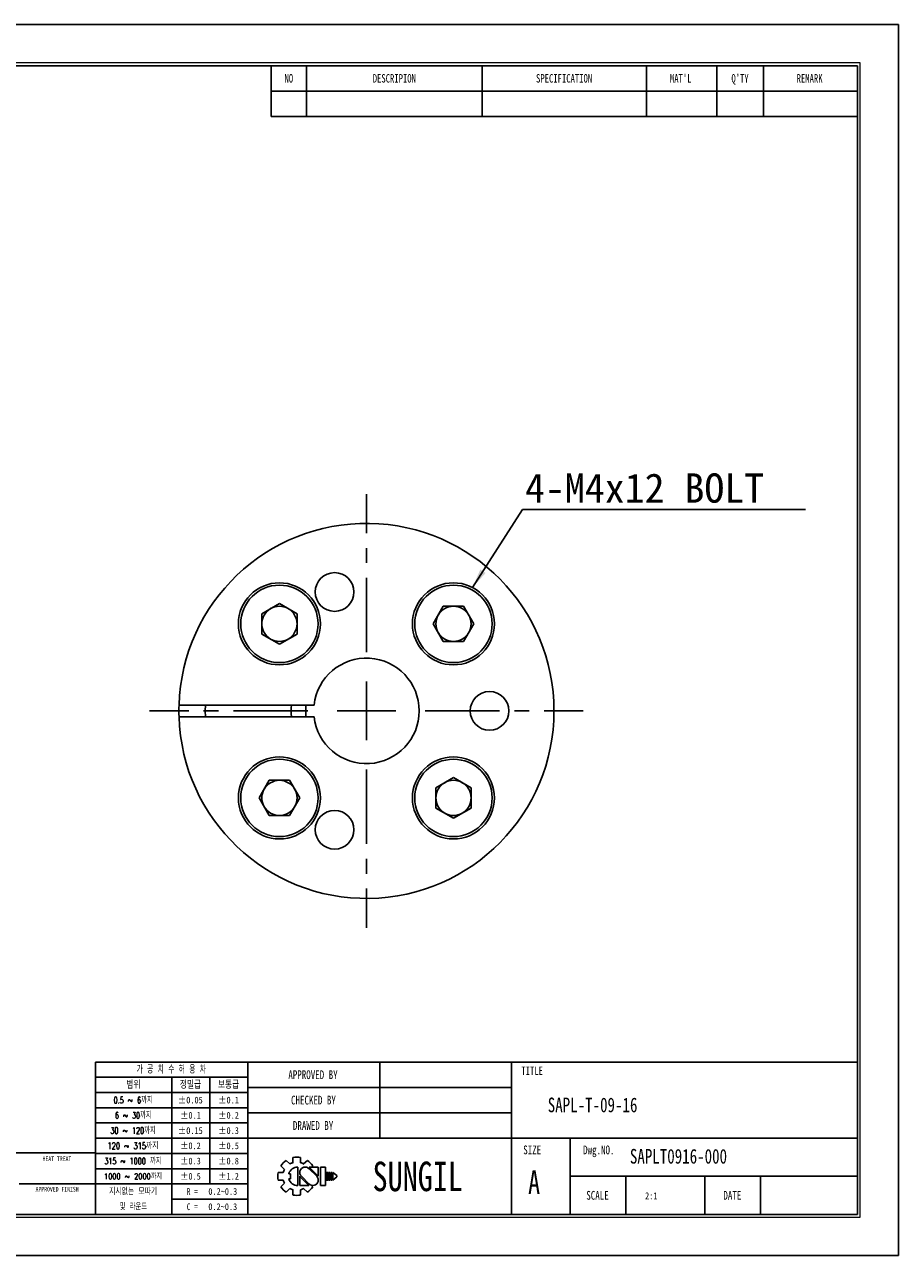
# Model space of a CAD drawing. Header units: millimetres. Extents: x 0 to 297, y 0 to 210.
# Tile 2 of 2: x 148 to 297, y 0 to 210. Entities that reach past the tile are written whole.
import ezdxf
from ezdxf.enums import TextEntityAlignment as Align

# ---------------------------------------------------------------- set-up
doc = ezdxf.new("R2010")
doc.units = ezdxf.units.MM
doc.header["$PDSIZE"] = -1
doc.linetypes.add('CENTERX2', pattern=[20.32, 12.7, -2.54, 2.54, -2.54])
doc.layers.add('문자', color=7, linetype='Continuous')
doc.layers.add('중심선', color=1, linetype='CENTERX2')
doc.layers.add('치수선', color=5, linetype='Continuous', lineweight=15)
doc.styles.add('SLDTEXTSTYLE0', font='TXT', dxfattribs={"width": 0.75})
doc.styles.add('SLDTEXTSTYLE1', font='TXT', dxfattribs={"width": 0.634615, "bigfont": 'bigfont'})
doc.styles.add('SLDTEXTSTYLE2', font='TXT', dxfattribs={"width": 0.75, "bigfont": 'bigfont'})
doc.styles.add('SLDTEXTSTYLE3', font='TXT', dxfattribs={"width": 0.694444, "bigfont": 'bigfont'})
doc.styles.add('SLDTEXTSTYLE4', font='TXT', dxfattribs={"width": 0.6875, "bigfont": 'bigfont'})
doc.styles.add('SLDTEXTSTYLE5', font='TXT', dxfattribs={"width": 0.7, "bigfont": 'bigfont'})
doc.styles.add('SLDTEXTSTYLE6', font='TXT', dxfattribs={"width": 0.692308, "bigfont": 'bigfont'})
doc.styles.add('SLDTEXTSTYLE7', font='TXT', dxfattribs={"width": 0.666667})
doc.dimstyles.new('SLDDIMSTYLE2', dxfattribs={"dimtxt": 0.18, "dimasz": 3.302, "dimexe": 0, "dimexo": 0.0625, "dimgap": 0, "dimtad": 0, "dimtih": 1, "dimtoh": 1, "dimdec": 0, "dimrnd": 1e-09, "dimzin": 0, "dimdsep": 46, "dimtxsty": 'Standard', "dimsah": 1, "dimcen": 0.09, "dimadec": 0, "dimazin": 0, "dimtfac": 3.302, "dimtdec": 0, "dimtofl": 0, "dimtmove": 0, "dimatfit": 3, "dimfxl": 1, "dimfrac": 2, "dimtolj": 1, "dimtzin": 0, "dimarcsym": 0})

# ---------------------------------------------------------------- blocks, each defined once
blk = doc.blocks.new('AAAA')
at = {"color": 250, "true_color": 0x191924}
for p, q in [((-298.87, 124.28), (-595.87, 124.28)), ((-298.87, -85.72), (-298.87, 124.28)), ((-595.87, -85.72), (-298.87, -85.72))]:
    blk.add_line(p, q, dxfattribs=at)
at = {"lineweight": 0}
for p, q in [((-305.37, 117.78), (-585.87, 117.78)), ((-305.37, -79.22), (-305.37, 117.78)), ((-585.87, -79.22), (-305.37, -79.22))]:
    blk.add_line(p, q, dxfattribs=at)
for p, q in [((-305.87, 117.28), (-585.37, 117.28)), ((-405.87, 117.28), (-405.87, 108.62)), ((-399.87, 117.28), (-399.87, 108.62)), ((-369.87, 117.28), (-369.87, 108.62)), ((-341.87, 117.28), (-341.87, 108.62)), ((-329.87, 117.28), (-329.87, 108.62)), ((-321.87, 117.28), (-321.87, 108.62)), ((-305.87, -78.72), (-305.87, 117.28)), ((-405.87, 112.95), (-305.87, 112.95)), ((-405.87, 108.62), (-305.87, 108.62)), ((-305.87, -52.72), (-435.87, -52.72)), ((-435.87, -52.72), (-435.87, -78.72)), ((-409.87, -52.72), (-409.87, -78.72)), ((-387.37, -52.72), (-387.37, -65.72)), ((-364.87, -52.72), (-364.87, -78.72)), ((-409.87, -55.32), (-435.87, -55.32)), ((-422.87, -55.32), (-422.87, -78.72)), ((-416.37, -55.32), (-416.37, -73.52)), ((-409.87, -57.92), (-435.87, -57.92)), ((-364.87, -57.05), (-409.87, -57.05)), ((-409.87, -60.52), (-435.87, -60.52)), ((-364.87, -61.38), (-409.87, -61.38)), ((-409.87, -63.12), (-435.87, -63.12)), ((-409.87, -65.72), (-435.87, -65.72)), ((-305.87, -65.72), (-409.87, -65.72)), ((-354.87, -65.72), (-354.87, -78.72)), ((-435.87, -68.22), (-533.87, -68.22)), ((-409.87, -68.32), (-435.87, -68.32)), ((-402.17, -69.02), (-402.17, -69.9)), ((-400.87, -69.02), (-400.87, -69.9)), ((-409.87, -70.92), (-435.87, -70.92)), ((-404.24, -70.42), (-403.62, -71.04)), ((-403.32, -69.5), (-402.7, -70.12)), ((-401.37, -70.64), (-401.37, -73.79)), ((-400.35, -70.12), (-399.72, -69.5)), ((-398.13, -72.22), (-399.46, -70.88)), ((-397.85, -72.19), (-399.4, -70.64)), ((-399.4, -70.64), (-397.85, -70.64)), ((-399.03, -70.64), (-398.81, -70.42)), ((-397.85, -70.64), (-397.85, -72.22)), ((-397.48, -70.64), (-397.48, -73.79)), ((-397.48, -70.64), (-396.61, -70.64)), ((-396.61, -70.64), (-396.61, -73.79)), ((-404.71, -71.57), (-403.84, -71.57)), ((-404.71, -71.57), (-403.84, -71.57)), ((-404.71, -72.86), (-403.84, -72.86)), ((-404.24, -74.01), (-403.62, -73.39)), ((-402.89, -71.78), (-402.59, -71.78)), ((-402.89, -72.65), (-402.59, -72.65)), ((-402.59, -71.78), (-402.59, -72.65)), ((-401.01, -72.22), (-401.01, -73.79)), ((-401.01, -72.24), (-399.45, -73.79)), ((-400.73, -72.22), (-399.39, -73.55)), ((-396.46, -71.57), (-396.46, -72.86)), ((-396.46, -71.57), (-396.24, -71.57)), ((-396.46, -72.86), (-396.24, -72.86)), ((-396.24, -71.57), (-396.24, -72.86)), ((-396.09, -71.57), (-396.09, -72.86)), ((-396.09, -71.57), (-395.88, -71.57)), ((-396.09, -72.86), (-395.88, -72.86)), ((-395.88, -71.57), (-395.88, -72.86)), ((-395.72, -71.57), (-395.72, -72.86)), ((-395.72, -71.57), (-395.51, -71.57)), ((-395.72, -72.86), (-395.51, -72.86)), ((-395.51, -71.57), (-395.51, -72.86)), ((-395.36, -71.57), (-395.36, -72.86)), ((-395.36, -71.57), (-394.71, -72.11)), ((-394.71, -72.32), (-395.36, -72.86)), ((-394.71, -72.11), (-394.71, -72.22)), ((-394.71, -72.11), (-394.71, -72.32)), ((-394.71, -72.22), (-394.71, -72.32)), ((-305.87, -72.22), (-354.87, -72.22)), ((-345.37, -72.22), (-345.37, -78.72)), ((-331.87, -72.22), (-331.87, -78.72)), ((-322.37, -72.22), (-322.37, -78.72)), ((-448.87, -73.52), (-435.87, -73.52)), ((-409.87, -73.52), (-435.87, -73.52)), ((-403.32, -74.93), (-402.7, -74.31)), ((-402.17, -74.53), (-402.17, -75.41)), ((-401.01, -73.79), (-399.45, -73.79)), ((-400.87, -74.53), (-400.87, -75.41)), ((-400.35, -74.31), (-399.72, -74.93)), ((-399.08, -73.74), (-398.81, -74.01)), ((-397.48, -73.79), (-396.61, -73.79)), ((-409.87, -76.12), (-422.87, -76.12)), ((-585.37, -78.72), (-305.87, -78.72))]:
    blk.add_line(p, q)
for centre, radius, start, end in [((-401.52, -72.22), 3.26, 78.4943, 101.5057), ((-401.52, -72.22), 3.26, 123.4943, 146.5057), ((-401.52, -72.22), 2.4, 150.6872, 164.3128), ((-401.37, -72.22), 1.58, 90, 164.0671), ((-401.52, -72.22), 2.4, 105.6872, 119.3128), ((-400.09, -71.56), 0.919, 43.2202, 225.8282), ((-401.52, -72.22), 2.4, 60.6872, 74.3128), ((-401.52, -72.22), 3.26, 33.4943, 56.5057), ((-401.52, -72.22), 3.26, 168.4943, 191.5057), ((-401.52, -72.22), 2.4, 195.6872, 209.3128), ((-401.37, -72.22), 1.58, 195.9329, 270), ((-398.77, -72.87), 0.919, 223.2202, 45.8282), ((-401.52, -72.22), 3.26, 213.4943, 236.5057), ((-401.52, -72.22), 2.4, 240.6872, 254.3128), ((-401.52, -72.22), 3.26, 258.4943, 281.5057), ((-401.52, -72.22), 2.4, 285.6872, 299.3128), ((-401.52, -72.22), 3.26, 303.4943, 326.5057)]:
    blk.add_arc(centre, radius, start, end)
for p in [(-387.37, -57.05), (-387.37, -61.38)]:
    blk.add_point(p)
at = {"color": 250, "true_color": 0x191924, "width": 0.75}
for tag, height, style, p in [('TITLE', 2.5, 'SLDTEXTSTYLE2', (-358.7, -62.04)), ('도번', 2.5, 'SLDTEXTSTYLE2', (-344.69, -70.81)), ('필렛', 1.15, 'SLDTEXTSTYLE0', (-416.62, -75.73)), ('SCALE', 1.2, 'SLDTEXTSTYLE0', (-342.09, -76.51)), ('DATE', 1.2, 'SLDTEXTSTYLE0', (-318.85, -76.56)), ('모따기', 1.15, 'SLDTEXTSTYLE0', (-416.62, -78.33))]:
    blk.add_attdef(tag, text='', height=height, dxfattribs=dict(at, style=style)).set_placement(p, align=Align.BOTTOM_LEFT)
at = {"layer": '문자', "attachment_point": 2}
for s, insert, char_height, style in [('NO', (-402.88, 115.84), 1.444, 'SLDTEXTSTYLE0'), ('DESCRIPION', (-384.88, 115.84), 1.444, 'SLDTEXTSTYLE0'), ('SPECIFICATION', (-355.91, 115.84), 1.444, 'SLDTEXTSTYLE0'), ("MAT'L", (-336.01, 115.84), 1.444, 'SLDTEXTSTYLE0'), ("Q'TY", (-325.89, 115.84), 1.444, 'SLDTEXTSTYLE0'), ('REMARK', (-314.02, 115.84), 1.444, 'SLDTEXTSTYLE0'), ('가 공 치 수 허 용 차', (-422.94, -53.37), 1.3, 'SLDTEXTSTYLE1'), ('APPROVED BY', (-398.76, -54.14), 1.5, 'SLDTEXTSTYLE0'), ('TITLE', (-361.36, -53.5), 1.444, 'SLDTEXTSTYLE0'), ('범위', (-429.4, -56), 1.25, 'SLDTEXTSTYLE2'), ('정밀급', (-419.66, -56), 1.25, 'SLDTEXTSTYLE2'), ('보통급', (-413.16, -56), 1.25, 'SLDTEXTSTYLE2'), ('0.5 ~ 6까지', (-429.45, -58.67), 1.1, 'SLDTEXTSTYLE3'), ('±0.05', (-419.68, -58.64), 1.15, 'SLDTEXTSTYLE0'), ('±0.1', (-413.16, -58.64), 1.15, 'SLDTEXTSTYLE0'), ('CHECKED BY', (-398.68, -58.47), 1.5, 'SLDTEXTSTYLE0'), ('6 ~ 30까지', (-429.43, -61.27), 1.1, 'SLDTEXTSTYLE4'), ('±0.1', (-419.66, -61.24), 1.15, 'SLDTEXTSTYLE0'), ('±0.2', (-413.16, -61.24), 1.15, 'SLDTEXTSTYLE0'), ('DRAWED BY', (-398.74, -62.8), 1.5, 'SLDTEXTSTYLE0'), ('30 ~ 120까지', (-429.46, -63.87), 1.1, 'SLDTEXTSTYLE5'), ('±0.15', (-419.68, -63.84), 1.15, 'SLDTEXTSTYLE0'), ('±0.3', (-413.16, -63.84), 1.15, 'SLDTEXTSTYLE0'), ('120 ~ 315까지', (-429.47, -66.47), 1.1, 'SLDTEXTSTYLE2'), ('±0.2', (-419.66, -66.44), 1.15, 'SLDTEXTSTYLE0'), ('±0.5', (-413.16, -66.44), 1.15, 'SLDTEXTSTYLE0'), ('SIZE', (-361.35, -66.97), 1.5, 'SLDTEXTSTYLE0'), ('Dwg.NO.', (-349.99, -66.97), 1.5, 'SLDTEXTSTYLE0'), ('HEAT TREAT', (-442.45, -68.82), 0.8, 'SLDTEXTSTYLE0'), ('315 ~ 1000 까지', (-429.48, -69.07), 1.1, 'SLDTEXTSTYLE6'), ('±0.3', (-419.66, -69.04), 1.15, 'SLDTEXTSTYLE0'), ('±0.8', (-413.16, -69.04), 1.15, 'SLDTEXTSTYLE0'), ('SUNGIL', (-380.89, -69.72), 5.032, 'SLDTEXTSTYLE0'), ('A', (-361.03, -71.23), 4, 'SLDTEXTSTYLE0'), ('1000 ~ 2000까지', (-429.47, -71.73), 0.99, 'SLDTEXTSTYLE2'), ('±0.5', (-419.66, -71.64), 1.15, 'SLDTEXTSTYLE0'), ('±1.2', (-413.16, -71.64), 1.15, 'SLDTEXTSTYLE0'), ('APPROVED FINISH', (-442.42, -74.02), 0.8, 'SLDTEXTSTYLE0'), ('지시없는 모따기', (-429.45, -74.27), 1.1, 'SLDTEXTSTYLE2'), ('R =', (-419.36, -74.24), 1.15, 'SLDTEXTSTYLE7'), ('SCALE', (-350.21, -74.72), 1.5, 'SLDTEXTSTYLE0'), ('DATE', (-327.2, -74.72), 1.5, 'SLDTEXTSTYLE0'), ('및 라운드', (-429.41, -76.87), 1.1, 'SLDTEXTSTYLE5'), ('C =', (-419.36, -76.84), 1.15, 'SLDTEXTSTYLE7')]:
    blk.add_mtext(s, dxfattribs=dict(at, insert=insert, char_height=char_height, style=style))
blk = doc.blocks.new('SW_NOTE_0')
at = {"layer": '문자', "color": 0}
blk.add_line((48.3, 0), (0, 0), dxfattribs=at)
at = {"layer": '문자', "color": 0, "insert": (0.41, 6.16), "char_height": 5, "attachment_point": 1}
blk.add_mtext('{\\C3;4-M4x12 BOLT}', dxfattribs=at)
blk = doc.blocks.new('SW_CENTERMARKSYMBOL_0')
at = {"layer": '중심선', "color": 0}
for p, q in [((0, 10), (0, 37)), ((0, 0), (0, 5)), ((-10, 0), (-37, 0)), ((0, 0), (-5, 0)), ((0, 0), (0, -5)), ((0, 0), (5, 0)), ((10, 0), (37, 0)), ((0, -10), (0, -37))]:
    blk.add_line(p, q, dxfattribs=at)

msp = doc.modelspace()

# ---------------------------------------------------------------- linework, layer by layer
for p, q in [((188.416, 109.548), (191.416, 111.28)), ((188.416, 106.083), (188.416, 109.548)), ((191.416, 111.28), (194.416, 109.548)), ((194.416, 109.548), (194.416, 106.083)), ((217.65, 107.816), (219.382, 110.816)), ((219.382, 110.816), (222.846, 110.816)), ((222.846, 110.816), (224.578, 107.816)), ((219.382, 104.816), (217.65, 107.816)), ((224.578, 107.816), (222.846, 104.816)), ((191.416, 104.351), (188.416, 106.083)), ((194.416, 106.083), (191.416, 104.351)), ((222.846, 104.816), (219.382, 104.816)), ((174.281, 93.966), (197.321, 93.966)), ((197.321, 91.966), (174.281, 91.966)), ((187.952, 78.117), (189.684, 81.117)), ((189.684, 81.117), (193.148, 81.117)), ((193.148, 81.117), (194.88, 78.117)), ((218.114, 79.849), (221.114, 81.581)), ((218.114, 76.385), (218.114, 79.849)), ((221.114, 81.581), (224.114, 79.849)), ((224.114, 79.849), (224.114, 76.385)), ((189.684, 75.117), (187.952, 78.117)), ((194.88, 78.117), (193.148, 75.117)), ((221.114, 74.653), (218.114, 76.385)), ((224.114, 76.385), (221.114, 74.653)), ((193.148, 75.117), (189.684, 75.117))]:
    msp.add_line(p, q)
at = {"flags": 128}
msp.add_lwpolyline([(178.783, 93.966), (178.765, 92.966), (178.783, 91.966)], dxfattribs=at)
for centre, radius in [((200.83, 113.251), 3.3), ((191.416, 107.816), 7), ((191.416, 107.816), 6.6), ((221.114, 107.816), 7), ((221.114, 107.816), 6.6), ((227.265, 92.966), 3.3), ((191.416, 78.117), 7), ((191.416, 78.117), 6.6), ((221.114, 78.117), 7), ((221.114, 78.117), 6.6), ((200.83, 72.682), 3.3)]:
    msp.add_circle(centre, radius)
for centre, radius, start, end in [((206.265, 92.966), 32, 181.79078, 178.20922), ((191.416, 107.816), 3, 120, 180), ((191.416, 107.816), 3, 60, 120), ((191.416, 107.816), 3, 0, 60), ((221.114, 107.816), 3, 150, 210), ((221.114, 107.816), 3, 90, 150), ((221.114, 107.816), 3, 30, 90), ((221.114, 107.816), 3, 330, 30), ((191.416, 107.816), 3, 180, 240), ((191.416, 107.816), 3, 300, 0), ((191.416, 107.816), 3, 240, 300), ((221.114, 107.816), 3, 210, 270), ((221.114, 107.816), 3, 270, 330), ((206.265, 92.966), 9, 186.37937, 173.62063), ((206.265, 92.966), 32, 178.20922, 181.79078), ((206.265, 92.966), 12.827, 175.52858, 184.47142), ((206.265, 92.966), 10.363, 174.46235, 185.53765), ((191.416, 78.117), 3, 90, 150), ((191.416, 78.117), 3, 30, 90), ((221.114, 78.117), 3, 120, 180), ((221.114, 78.117), 3, 60, 120), ((221.114, 78.117), 3, 0, 60), ((191.416, 78.117), 3, 150, 210), ((191.416, 78.117), 3, 330, 30), ((221.114, 78.117), 3, 180, 240), ((221.114, 78.117), 3, 300, 0), ((191.416, 78.117), 3, 210, 270), ((191.416, 78.117), 3, 270, 330), ((221.114, 78.117), 3, 240, 300)]:
    msp.add_arc(centre, radius, start, end)

# ---------------------------------------------------------------- block references
at = {"color": 7, "linetype": 'Continuous'}
ref = msp.add_blockref('AAAA', (595.902, 85.776), dxfattribs=at)
ref.add_attrib('모따기', '0.2~0.3', dxfattribs={"layer": '문자', "height": 1.15, "style": 'SLDTEXTSTYLE0', "width": 0.75}).set_placement((179.283, 7.449), align=Align.BOTTOM_LEFT)
ref.add_attrib('필렛', '0.2~0.3', dxfattribs={"layer": '문자', "height": 1.15, "style": 'SLDTEXTSTYLE0', "width": 0.75}).set_placement((179.283, 10.049), align=Align.BOTTOM_LEFT)
ref.add_attrib('TITLE', 'SAPL-T-09-16', dxfattribs={"layer": '문자', "height": 2.5, "style": 'SLDTEXTSTYLE0', "width": 0.75}).set_placement((237.199, 23.734), align=Align.BOTTOM_LEFT)
ref.add_attrib('도번', 'SAPLT0916-000', dxfattribs={"layer": '문자', "height": 2.5, "style": 'SLDTEXTSTYLE0', "width": 0.75}).set_placement((251.214, 14.971), align=Align.BOTTOM_LEFT)
ref.add_attrib('SCALE', '2:1', dxfattribs={"layer": '문자', "height": 1.2, "style": 'SLDTEXTSTYLE0', "width": 0.75}).set_placement((253.814, 9.262), align=Align.BOTTOM_LEFT)
at = {"layer": '중심선'}
msp.add_blockref('SW_CENTERMARKSYMBOL_0', (206.265, 92.966), dxfattribs=at)
at = {"layer": '치수선'}
msp.add_blockref('SW_NOTE_0', (232.911, 127.328), dxfattribs=at)

# ---------------------------------------------------------------- leaders
msp.add_leader([(224.36, 114.018), (232.911, 127.328)], dimstyle='SLDDIMSTYLE2', dxfattribs=at)

doc.saveas('drawing.dxf')
